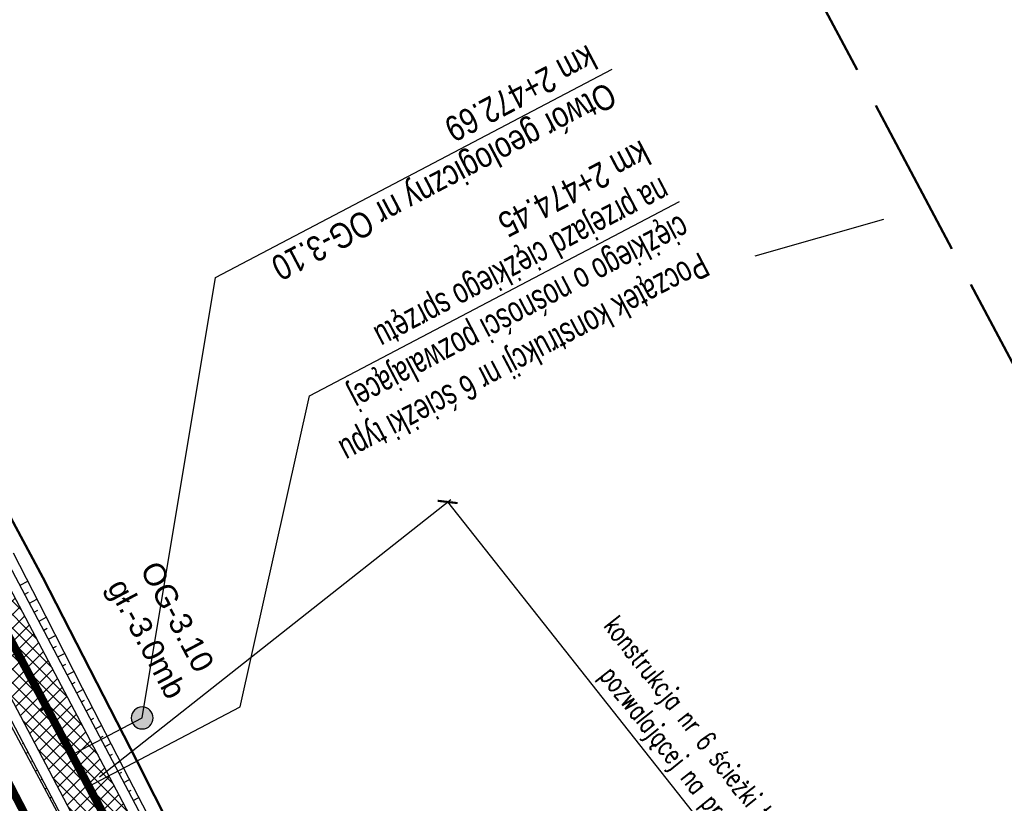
# Model space of a CAD drawing. Header units: metres. Extents: x 7529615 to 7533751, y 5721195 to 5727898.
# Tile 59 of 138: x 7530867 to 7530915, y 5725611 to 5725649. Entities that reach past the tile are written whole.
import ezdxf

# ---------------------------------------------------------------- set-up
doc = ezdxf.new("R2010")
doc.units = ezdxf.units.M
doc.header["$PDMODE"] = 1
doc.header["$PDSIZE"] = 0.3
for name, pattern in [('CENTER', [50.8, 31.75, -6.35, 6.35, -6.35]), ('CENTER2', [28.575, 19.05, -3.175, 3.175, -3.175]), ('HIDDEN', [9.525, 6.35, -3.175]), ('L_0_09', [2.5, 2, -0.5])]:
    doc.linetypes.add(name, pattern=pattern)
for name, color, linetype, lineweight, true_color in [('D-hatch-ciag-pieszo-rowerowy', 7, 'Continuous', 13, 0xff9f80), ('D-linia-podzialowa-ZRID', 7, 'Continuous', 50, 0x40ff00), ('D-podzialy-dzialek-etap-III', 7, 'Continuous', 30, 0xff0040), ('zakres-mdcp', 7, 'L_0_09', 50, 0xff05ff)]:
    doc.layers.add(name, color=color, linetype=linetype, lineweight=lineweight, true_color=true_color)
for name, color, linetype, lineweight in [('D-obrzeża', 2, 'Continuous', 30), ('D-opisy', 2, 'Continuous', 30), ('D-otw-geotechniczne-opis', 7, 'Continuous', 30), ('D-oś', 2, 'CENTER', 30), ('D-pas-drogowy', 7, 'HIDDEN', 50)]:
    doc.layers.add(name, color=color, linetype=linetype, lineweight=lineweight)
for name, color, linetype in [('D-otw-geotechniczne', 4, 'Continuous'), ('D-pobocza', 60, 'Continuous'), ('D-rowy', 160, 'Continuous'), ('D-skarpa', 2, 'Continuous'), ('D-skarpa-kreskowanie', 2, 'Continuous'), ('D-wymiary', 1, 'Continuous')]:
    doc.layers.add(name, color=color, linetype=linetype)
doc.layers.add('poprzeczki', color=7, linetype='Continuous', true_color=0x0000c7)
doc.styles.add('2mm08', font='arial.ttf', dxfattribs={"width": 0.8})
doc.styles.add('ARIAL', font='arial.ttf', dxfattribs={"height": 1})
doc.styles.add('DIMTEXT', font='simplex.shx', dxfattribs={"width": 0.7})
doc.dimstyles.new('500', dxfattribs={"dimtxt": 1, "dimasz": 0.7, "dimexe": 0.2, "dimexo": 0.5, "dimgap": 0.2, "dimtad": 1, "dimrnd": 0.005, "dimzin": 0, "dimdsep": 46, "dimtxsty": 'DIMTEXT', "dimblk": 'ARCHTICK', "dimcen": 0, "dimclrd": 256, "dimclre": 256, "dimclrt": 2, "dimadec": 5, "dimazin": 0, "dimtfac": 1, "dimtofl": 0, "dimtmove": 0, "dimatfit": 3, "dimfxl": 1, "dimtolj": 1, "dimtzin": 0, "dimlwd": -1, "dimlwe": -1, "dimarcsym": 0})

# ---------------------------------------------------------------- blocks, each defined once
blk = doc.blocks.new('_ArchTick')
at = {"color": 0, "linetype": 'ByBlock', "const_width": 0.15}
blk.add_lwpolyline([(-0.5, -0.5), (0.5, 0.5)], dxfattribs=at)
blk = doc.blocks.new('*D113')
at = {"layer": 'D-wymiary', "linetype": 'ByBlock', "transparency": 16777216}
for p, q in [((7530870.776, 5725612.12), (7530888.11, 5725625.819)), ((7530887.953, 5725625.695), (7530914.857, 5725591.651)), ((7530897.68, 5725578.076), (7530915.014, 5725591.775))]:
    blk.add_line(p, q, dxfattribs=at)
at = {"layer": 'Defpoints', "color": 0, "linetype": 'ByBlock', "lineweight": 30, "transparency": 16777216}
for p in [(7530870.384, 5725611.81), (7530914.857, 5725591.651), (7530897.288, 5725577.766)]:
    blk.add_point(p, dxfattribs=at)
at = {"layer": 'D-wymiary', "linetype": 'ByBlock', "transparency": 16777216, "xscale": 0.6999999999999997, "yscale": 0.6999999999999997, "zscale": 0.6999999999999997}
for p, rotation in [((7530887.953, 5725625.695), 128.3183766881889), ((7530914.857, 5725591.651), 308.3183766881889)]:
    blk.add_blockref('_ArchTick', p, dxfattribs=dict(at, rotation=rotation))
at = {"layer": 'D-wymiary', "color": 2, "linetype": 'ByBlock', "transparency": 16777216, "insert": (7530902.739, 5725609.727), "char_height": 1, "attachment_point": 5, "rotation": 308.3184, "style": 'DIMTEXT'}
blk.add_mtext('\\A1;konstrukcja nr 6 ścieżki typu ciężkiego o nośności \\Ppozwalającej na przejazd ciężkiego sprzętu', dxfattribs=at)
blk = doc.blocks.new('AeccTickLine')
at = {"color": 0, "linetype": 'ByBlock', "lineweight": -2}
blk.add_line((0, 1), (0, -1), dxfattribs=at)
blk = doc.blocks.new('otwor')
at = {"layer": 'D-otw-geotechniczne', "lineweight": 25}
h = blk.add_hatch(color=256, dxfattribs=at)
edge = h.paths.add_edge_path()
edge.add_arc((0, 0), 1.16, 0, 360)
blk.add_circle((0, 0), 1.16, dxfattribs=at)

msp = doc.modelspace()

# ---------------------------------------------------------------- hatches: boundary and pattern name
at = {"layer": 'D-hatch-ciag-pieszo-rowerowy'}
h = msp.add_hatch(dxfattribs=at)
h.set_pattern_fill('ANSI37', color=256, scale=0.15, style=0)
h.set_pattern_definition([(45, (0, 0), (-0.33675960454, 0.33675960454), []), (135, (0, 0), (-0.33675960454, -0.33675960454), [])])
edge = h.paths.add_edge_path()
edge.add_line((7530818.124, 5725713.249), (7530816.54, 5725710.847))
edge.add_line((7530816.54, 5725710.847), (7530819.007, 5725705.983))
edge.add_line((7530819.007, 5725705.983), (7530845.281, 5725656.022))
edge.add_line((7530845.281, 5725656.022), (7530865.098, 5725618.485))
edge.add_line((7530865.098, 5725618.485), (7530869.71, 5725609.719))
edge.add_line((7530869.71, 5725609.719), (7530876.809, 5725596.199))
edge.add_arc((7530894.516, 5725605.497), 20, 207.7039, 238.1442)
edge.add_line((7530883.96, 5725588.51), (7530886.535, 5725586.909))
edge.add_arc((7530875.98, 5725569.922), 20, 27.7039, 58.1442, ccw=False)
edge.add_line((7530893.687, 5725579.22), (7530895.076, 5725576.575))
edge.add_line((7530895.076, 5725576.575), (7530899.583, 5725578.804))
edge.add_line((7530899.583, 5725578.804), (7530895.584, 5725580.984))
edge.add_arc((7530877.877, 5725571.686), 20, 27.7039, 58.1442)
edge.add_line((7530888.433, 5725588.674), (7530885.858, 5725590.274))
edge.add_arc((7530896.413, 5725607.262), 20, 207.7039, 238.1442, ccw=False)
edge.add_line((7530878.706, 5725597.964), (7530871.923, 5725610.881))
edge.add_line((7530871.923, 5725610.881), (7530867.31, 5725619.651))
edge.add_line((7530867.31, 5725619.651), (7530847.493, 5725657.187))
edge.add_line((7530847.493, 5725657.187), (7530821.219, 5725707.149))
edge.add_line((7530821.219, 5725707.149), (7530818.124, 5725713.249))

# ---------------------------------------------------------------- linework, layer by layer
at = {"layer": 'D-linia-podzialowa-ZRID', "color": 12, "ltscale": 15, "true_color": 0xc70000}
msp.add_lwpolyline([(7530735.223, 5725875.667), (7530752.504, 5725842.155), (7530778.311, 5725793.501), (7530797.5, 5725756.382), (7530812.519, 5725728.289), (7530820.039, 5725713.16), (7530822.422, 5725710.194), (7530833.155, 5725688.801), (7530849.629, 5725656.159), (7530867.983, 5725621.964), (7530872.63, 5725612.888), (7530880.354, 5725597.595), (7530883.839, 5725593.389), (7530891.782, 5725587.763), (7530895.039, 5725584.281), (7530897.034, 5725580.941), (7530900.952, 5725579.946), (7530904.81, 5725571.977)], dxfattribs=at)
at = {"layer": 'D-obrzeża'}
for points in [[(7530899.583, 5725578.804), (7530896.833, 5725580.303, -0.131848), (7530894.957, 5725582.092, 0.117448), (7530888.433, 5725588.674), (7530885.858, 5725590.274, -0.133608), (7530878.706, 5725597.964), (7530871.923, 5725610.881), (7530867.31, 5725619.651), (7530847.493, 5725657.187), (7530831.376, 5725687.881), (7530821.219, 5725707.149)], [(7530819.007, 5725705.983), (7530829.164, 5725686.717), (7530845.281, 5725656.022), (7530865.098, 5725618.485), (7530869.71, 5725609.719), (7530876.809, 5725596.199, 0.133608), (7530883.96, 5725588.51), (7530886.535, 5725586.909, -0.133608), (7530893.687, 5725579.22), (7530895.076, 5725576.576)]]:
    msp.add_lwpolyline(points, format="xyb", dxfattribs=at)
at = {"layer": 'D-opisy'}
msp.add_lwpolyline([(7530870.125, 5725611.606), (7530877.712, 5725615.59), (7530881.135, 5725630.939), (7530899.401, 5725640.53)], dxfattribs=at)
at = {"layer": 'D-otw-geotechniczne-opis', "linetype": 'ByBlock', "lineweight": 30}
msp.add_lwpolyline([(7530869.309, 5725613.159), (7530872.88, 5725615.035), (7530876.492, 5725636.77), (7530896.08, 5725647.062)], dxfattribs=at)
at = {"layer": 'D-oś', "linetype": 'CENTER2', "lineweight": 35, "ltscale": 0.2}
msp.add_lwpolyline([(7530731.225, 5725876.244), (7530749.941, 5725840.801), (7530776.607, 5725790.321), (7530793.835, 5725757.415), (7530804.978, 5725736.313, -0.004099), (7530807.239, 5725731.945), (7530820.113, 5725706.566), (7530830.27, 5725687.299), (7530846.387, 5725656.605), (7530866.204, 5725619.068), (7530877.76, 5725597.076, 0.133536), (7530884.909, 5725589.392), (7530887.484, 5725587.792, -0.133608), (7530894.636, 5725580.102), (7530904.4, 5725561.506, -0.112773)], format="xyb", dxfattribs=at)
at = {"layer": 'D-pas-drogowy', "ltscale": 0.2, "flags": 128}
msp.add_lwpolyline([(7531633.019, 5724182.834, 0.4, 0.4, 0), (7531617.559, 5724211.608, 0.4, 0.4, 0), (7531566.784, 5724302.736, 0.4, 0.4, 0), (7531538.419, 5724356.47, 0.4, 0.4, 0), (7531526.32, 5724379.39, 0.4, 0.4, 0), (7531516.102, 5724393.607, 0.4, 0.4, 0.001485), (7531513.78, 5724396.838, 0.4, 0.4, 0), (7531501.87, 5724413.41, 0.4, 0.4, 0), (7531474.926, 5724464.508, 0.4, 0.4, 0), (7531446.2, 5724518.992, 0.4, 0.4, 0), (7531424.962, 5724559.262, 0.4, 0.4, 0), (7531398.444, 5724609.566, 0.4, 0.4, 0), (7531379.647, 5724645.216, 0.4, 0.4, 0), (7531365.23, 5724672.56, 0.4, 0.4, 0), (7531341.306, 5724717.915, 0.4, 0.4, 0), (7531312.9, 5724771.789, 0.4, 0.4, 0), (7531292.591, 5724810.307, 0.4, 0.4, 0), (7531259.392, 5724873.271, 0.4, 0.4, 0), (7531233.74, 5724921.923, 0.4, 0.4, 0), (7531203.073, 5724980.092, 0.4, 0.4, 0), (7531173.471, 5725036.225, 0.4, 0.4, 0), (7531168.27, 5725046.09, 0.4, 0.4, 0), (7531172.29, 5725062.58, 0.4, 0.4, 0), (7531166.31, 5725074.58, 0.4, 0.4, 0), (7531150.32, 5725079.6, 0.4, 0.4, 0), (7531141.5, 5725096.43, 0.4, 0.4, 0), (7531109.312, 5725157.814, 0.4, 0.4, 0), (7531086.641, 5725201.048, 0.4, 0.4, 0), (7531059.198, 5725253.384, 0.4, 0.4, 0), (7531028.207, 5725312.489, 0.4, 0.4, 0), (7530999.105, 5725367.99, 0.4, 0.4, 0), (7530956.248, 5725449.725, 0.4, 0.4, 0), (7530924.398, 5725510.464, 0.4, 0.4, 0), (7530897.51, 5725561.74, 0.4, 0.4, 0), (7530894.46, 5725566.14, 0.4, 0.4, 0), (7530892.16, 5725570.49, 0.4, 0.4, 0), (7530869.363, 5725613.307, 0.4, 0.4, 0), (7530861.694, 5725627.705, 0.4, 0.4, 0), (7530852.74, 5725644.52, 0.4, 0.4, 0), (7530831.51, 5725684.2, 0.4, 0.4, 0), (7530811.13, 5725722.52, 0.4, 0.4, 0), (7530792.348, 5725757.941, 0.4, 0.4, 0), (7530768.03, 5725803.8, 0.4, 0.4, 0), (7530748.769, 5725840.179, 0.4, 0.4, 0), (7530727.7, 5725879.97, 0.4, 0.4, 0), (7530712.098, 5725909.545, 0.4, 0.4, 0), (7530693.644, 5725944.645, 0.4, 0.4, 0), (7530665.702, 5725997.539, 0.4, 0.4, 0), (7530641.76, 5726042.88, 0.4, 0.4, 0), (7530616.5, 5726091.48, 0.4, 0.4, 0), (7530604.628, 5726114.32, 0.4, 0.4, -0.007763), (7530602.5, 5726118.43, 0.4, 0.4, 0), (7530603.992, 5726123.395, 0.4, 0.4, 0), (7530606.53, 5726131.84, 0.4, 0.4, 0), (7530603.27, 5726136.83, 0.4, 0.4, 0), (7530593.776, 5726151.369, 0.4, 0.4, 0), (7530590.203, 5726156.84, 0.4, 0.4, 0), (7530583.3, 5726167.41, 0.4, 0.4, 0), (7530580.578, 5726170.428, 0.4, 0.4, 0), (7530575.85, 5726175.67, 0.4, 0.4, 0), (7530569.01, 5726186.66, 0.4, 0.4, 0), (7530562.555, 5726199.189, 0.4, 0.4, 0), (7530555.67, 5726211.39, 0.4, 0.4, 0), (7530548.29, 5726224.23, 0.4, 0.4, 0), (7530540.58, 5726237.71, 0.4, 0.4, 0), (7530532.68, 5726252.65, 0.4, 0.4, 0), (7530524.06, 5726269.35, 0.4, 0.4, 0), (7530502.82, 5726309.91, 0.4, 0.4, 0), (7530488.83, 5726336.63, 0.4, 0.4, 0), (7530466.03, 5726380.16, 0.4, 0.4, 0), (7530438.47, 5726432.77, 0.4, 0.4, 0), (7530424.53, 5726459.09, 0.4, 0.4, 0), (7530401.63, 5726502.97, 0.4, 0.4, 0), (7530383.38, 5726538.06, 0.4, 0.4, 0), (7530353.97, 5726593.52, 0.4, 0.4, 0), (7530338.47, 5726622.74, 0.4, 0.4, 0), (7530322.01, 5726653.88, 0.4, 0.4, 0), (7530297.54, 5726700.33, 0.4, 0.4, 0), (7530287.38, 5726719.6, 0.4, 0.4, 0), (7530285.95, 5726722.316, 0.4, 0.4, 0), (7530280.26, 5726733.12, 0.4, 0.4, 0), (7530266.73, 5726758.74, 0.4, 0.4, 0), (7530260.42, 5726770.47, 0.4, 0.4, 0), (7530253.25, 5726783.82, 0.4, 0.4, 0), (7530244.95, 5726799.33, 0.4, 0.4, 0), (7530239.39, 5726808.49, 0.4, 0.4, 0), (7530238.29, 5726807.9, 0.4, 0.4, 0), (7530218.11, 5726850.67, 0.4, 0.4, 0), (7530175.907, 5726928.168, 0.4, 0.4, 0), (7530096.68, 5727076.15, 0.4, 0.4, 0), (7530094.68, 5727079.89, 0.4, 0.4, 0), (7530064.597, 5727135.523, 0.4, 0.4, 0), (7530046.731, 5727168.892, 0.4, 0.4, 0), (7530025.803, 5727208.461, 0.4, 0.4, 0), (7530012.847, 5727232.979, 0.4, 0.4, 0), (7529994.15, 5727268.45, 0.4, 0.4, 0), (7529981.671, 5727291.93, 0.4, 0.4, 0), (7529949.89, 5727351.73, 0.4, 0.4, 0), (7529924.75, 5727399.03, 0.4, 0.4, 0), (7529915.516, 5727417.1, 0.4, 0.4, 0), (7529885.83, 5727475.19, 0.4, 0.4, 0), (7529862.56, 5727519.97, 0.4, 0.4, 0), (7529852.985, 5727538.191, 0.4, 0.4, 0), (7529836.513, 5727569.511, 0.4, 0.4, 0), (7529815.369, 5727609.141, 0.4, 0.4, 0), (7529792.795, 5727651.247, 0.4, 0.4, 0), (7529774.199, 5727685.858, 0.4, 0.4, 0), (7529746.966, 5727736.059, 0.4, 0.4, 0), (7529733.92, 5727757.62, 0.4, 0.4, 0), (7529708.607, 5727806.389, 0.4, 0.4, 0), (7529688.492, 5727796.345, 0.4, 0.4, 0), (7529723.55, 5727729.88, 0.4, 0.4, 0), (7529725.42, 5727730.2, 0.4, 0.4, 0), (7529735.38, 5727711.28, 0.4, 0.4, 0), (7529739.21, 5727707.77, 0.4, 0.4, 0), (7529753.31, 5727681.13, 0.4, 0.4, 0), (7529755.178, 5727682.114, 0.4, 0.4, 0), (7529792.102, 5727611.923, 0.4, 0.4, 0), (7529811.741, 5727574.662, 0.4, 0.4, 0), (7529835.194, 5727530.193, 0.4, 0.4, 0), (7529857.56, 5727487.787, 0.4, 0.4, 0), (7529875.155, 5727454.426, 0.4, 0.4, 0), (7529890.63, 5727425.131, 0.4, 0.4, 0), (7529900.671, 5727406.159, 0.4, 0.4, 0), (7529953.284, 5727306.747, 0.4, 0.4, 0), (7529983.208, 5727250.207, 0.4, 0.4, 0), (7530015.379, 5727189.42, 0.4, 0.4, 0), (7530062.319, 5727099.625, 0.4, 0.4, 0), (7530100.06, 5727027.16, 0.4, 0.4, 0), (7530105.06, 5727018.32, 0.4, 0.4, 0), (7530143.175, 5726945.066, 0.4, 0.4, 0), (7530170.547, 5726892.961, 0.4, 0.4, 0), (7530195.92, 5726850.75, 0.4, 0.4, 0), (7530194.71, 5726849.15, 0.4, 0.4, 0), (7530197.22, 5726845.06, 0.4, 0.4, 0), (7530254.03, 5726738.21, 0.4, 0.4, 0), (7530261.371, 5726724.163, 0.4, 0.4, 0), (7530281.54, 5726685.57, 0.4, 0.4, 0), (7530289.214, 5726671.967, 0.4, 0.4, 0), (7530300.51, 5726651.778, 0.4, 0.4, 0), (7530303.939, 5726645.168, 0.4, 0.4, 0), (7530334.708, 5726583.665, 0.4, 0.4, 0), (7530397.759, 5726458.5, 0.4, 0.4, 0), (7530450.41, 5726357.28, 0.4, 0.4, 0), (7530482.4, 5726303.41, 0.4, 0.4, 0), (7530483.688, 5726301.003, 0.4, 0.4, 0), (7530491.35, 5726283.94, 0.4, 0.4, 0), (7530512.67, 5726243.78, 0.4, 0.4, 0), (7530529.43, 5726209.46, 0.4, 0.4, 0), (7530571.29, 5726130.56, 0.4, 0.4, 0), (7530581.28, 5726107.21, 0.4, 0.4, 0), (7530591.16, 5726088.44, 0.4, 0.4, 0), (7530597.42, 5726080.68, 0.4, 0.4, 0), (7530607.21, 5726063.51, 0.4, 0.4, 0), (7530610.82, 5726061.93, 0.4, 0.4, 0), (7530634.935, 5726016.147, 0.4, 0.4, 0), (7530642.914, 5726001.078, 0.4, 0.4, 0), (7530695.12, 5725902.09, 0.4, 0.4, 0), (7530708.718, 5725876.303, 0.4, 0.4, 0), (7530755.54, 5725787.51, 0.4, 0.4, 0), (7530802.56, 5725694.925, 0.4, 0.4, 0), (7530840.085, 5725624.059, 0.4, 0.4, 0), (7530865.243, 5725577.494, 0.4, 0.4, 0), (7530914.557, 5725484.684, 0.4, 0.4, 0), (7530964.182, 5725390.836, 0.4, 0.4, 0), (7531008.007, 5725307.954, 0.4, 0.4, 0), (7531059.253, 5725211.041, 0.4, 0.4, 0), (7531127.66, 5725081.67, 0.4, 0.4, 0), (7531345.12, 5724669.94, 0.4, 0.4, 0), (7531388.464, 5724586.93, 0.4, 0.4, 0), (7531412.35, 5724541.183, 0.4, 0.4, 0), (7531482.09, 5724407.62, 0.4, 0.4, 0), (7531504.02, 5724366.79, 0.4, 0.4, 0), (7531519.374, 5724337.52, 0.4, 0.4, 0), (7531563.749, 5724252.932, 0.4, 0.4, 0), (7531602.175, 5724179.681, 0.4, 0.4, 0), (7531619.177, 5724147.204, 0.4, 0.4, 0), (7531625.038, 5724135.635, 0.4, 0.4, 0), (7531656.796, 5724073.316, 0.4, 0.4, 0), (7531675.12, 5724037.36, 0.4, 0.4, 0), (7531682.71, 5724022.92, 0.4, 0.4, 0), (7531705.565, 5723979.811, 0.4, 0.4, 0), (7531736.606, 5723921.262, 0.4, 0.4, 0), (7531750.46, 5723895.13, 0.4, 0.4, 0), (7531740.77, 5723886.56, 0.4, 0.4, 0), (7531732.86, 5723885, 0.4, 0.4, 0), (7531722.18, 5723887.77, 0.4, 0.4, 0), (7531729.87, 5723862.17, 0.4, 0.4, 0), (7531742.92, 5723861.93, 0.4, 0.4, 0), (7531763.71, 5723859.52, 0.4, 0.4, 0), (7531768.42, 5723854.12, 0.4, 0.4, 0), (7531787.42, 5723817.97, 0.4, 0.4, 0), (7531795.57, 5723809.82, 0.4, 0.4, 0), (7531816.347, 5723819.85, 0.4, 0.4, 0), (7531816.347, 5723819.85, 0.4, 0.4, 0), (7531805.06, 5723843.23, 0.4, 0.4, 0), (7531803.61, 5723886.23, 0.4, 0.4, 0), (7531803.61, 5723886.23, 0.4, 0.4, 0), (7531780.08, 5723929.25, 0.4, 0.4, 0), (7531758.69, 5723936.76, 0.4, 0.4, 0), (7531749.359, 5723946.412, 0.4, 0.4, 0), (7531742.71, 5723953.29, 0.4, 0.4, 0), (7531735.177, 5723967.878, 0.4, 0.4, 0), (7531722.37, 5723992.68, 0.4, 0.4, 0), (7531705.042, 5724030.886, 0.4, 0.4, 0), (7531699.47, 5724043.17, 0.4, 0.4, 0), (7531692.69, 5724058.11, 0.4, 0.4, 0), (7531679.672, 5724084.017, 0.4, 0.4, 0), (7531674.55, 5724094.21, 0.4, 0.4, 0), (7531666.633, 5724114.003, 0.4, 0.4, 0), (7531649, 5724153.82, 0.4, 0.4, 0), (7531641.49, 5724149.34, 0.4, 0.4, 0), (7531626.04, 5724179.34, 0.4, 0.4, 0), (7531633.03, 5724182.84, 0, 0, 0)], format="xyseb", dxfattribs=at)
at = {"layer": 'D-pobocza'}
for points in [[(7530896.348, 5725580.605), (7530896.027, 5725581.217, 0.133608), (7530888.697, 5725589.099), (7530886.121, 5725590.699, -0.133608), (7530879.149, 5725598.196), (7530872.366, 5725611.113), (7530867.752, 5725619.884), (7530847.935, 5725657.42), (7530831.819, 5725688.114), (7530821.661, 5725707.382)], [(7530818.565, 5725705.75), (7530828.721, 5725686.485), (7530844.838, 5725655.79), (7530864.656, 5725618.252), (7530869.267, 5725609.486), (7530876.366, 5725595.967, 0.133608), (7530883.697, 5725588.085), (7530886.272, 5725586.485, -0.133608), (7530893.244, 5725578.988), (7530894.624, 5725576.36)]]:
    msp.add_lwpolyline(points, format="xyb", dxfattribs=at)
at = {"layer": 'D-podzialy-dzialek-etap-III'}
msp.add_lwpolyline([(7530903.126, 5725637.847), (7530909.485, 5725639.647)], dxfattribs=at)
at = {"layer": 'D-rowy', "linetype": 'HIDDEN', "ltscale": 0.1, "const_width": 0.4, "flags": 128}
msp.add_lwpolyline([(7530883.811, 5725577.738), (7530881.989, 5725581.825), (7530870.795, 5725603.155), (7530854.16, 5725635.155), (7530838.136, 5725665.424), (7530816.674, 5725707.159)], dxfattribs=at)
at = {"layer": 'D-skarpa', "linetype": 'Continuous'}
for points in [[(7530866.52, 5725623.179), (7530868.107, 5725620.073), (7530869.916, 5725616.515), (7530872.207, 5725612.071), (7530874.515, 5725607.635), (7530876.631, 5725603.099), (7530877.468, 5725601.707), (7530878.565, 5725599.473), (7530879.323, 5725597.898), (7530879.835, 5725596.989), (7530880.877, 5725595.496), (7530882.043, 5725594.1), (7530883.341, 5725592.827), (7530884.76, 5725591.691), (7530885.871, 5725590.94), (7530888.414, 5725589.288), (7530889.76, 5725588.381), (7530891.482, 5725587.047), (7530891.883, 5725586.707), (7530893.059, 5725585.539), (7530894.43, 5725583.841), (7530895.613, 5725582.009), (7530896.195, 5725580.921), (7530896.372, 5725580.589)], [(7530866.399, 5725614.667), (7530873.469, 5725601.437), (7530874.195, 5725599.987), (7530875.355, 5725597.786), (7530876.179, 5725596.245), (7530876.796, 5725595.164), (7530878.015, 5725593.36), (7530879.401, 5725591.683), (7530880.943, 5725590.146), (7530882.613, 5725588.746), (7530883.927, 5725587.81), (7530886.489, 5725586.19), (7530887.601, 5725585.424), (7530889.014, 5725584.293), (7530889.338, 5725584), (7530890.313, 5725583.031), (7530891.496, 5725581.655), (7530892.537, 5725580.165), (7530893.06, 5725579.275), (7530894.539, 5725576.318)]]:
    msp.add_lwpolyline(points, dxfattribs=at)
at = {"layer": 'D-skarpa-kreskowanie', "linetype": 'Continuous'}
for p, q in [((7530866.856, 5725621.582, 107.763), (7530867.234, 5725621.782, 107.478)), ((7530867.089, 5725621.14, 107.768), (7530867.275, 5725621.238, 107.628)), ((7530867.323, 5725620.698, 107.774), (7530867.689, 5725620.891, 107.498)), ((7530867.556, 5725620.256, 107.78), (7530867.736, 5725620.351, 107.644)), ((7530867.79, 5725619.813, 107.785), (7530868.144, 5725620, 107.518)), ((7530868.022, 5725619.371, 107.791), (7530868.196, 5725619.462, 107.66)), ((7530868.255, 5725618.928, 107.797), (7530868.597, 5725619.108, 107.539)), ((7530868.487, 5725618.486, 107.802), (7530868.656, 5725618.574, 107.675)), ((7530868.72, 5725618.043, 107.808), (7530869.051, 5725618.217, 107.559)), ((7530868.952, 5725617.6, 107.814), (7530869.115, 5725617.686, 107.691)), ((7530869.185, 5725617.158, 107.819), (7530869.504, 5725617.325, 107.579)), ((7530869.418, 5725616.715, 107.825), (7530869.574, 5725616.797, 107.707)), ((7530869.65, 5725616.273, 107.83), (7530869.958, 5725616.434, 107.599)), ((7530869.883, 5725615.83, 107.836), (7530870.035, 5725615.91, 107.722)), ((7530870.115, 5725615.387, 107.842), (7530870.416, 5725615.545, 107.615)), ((7530870.348, 5725614.945, 107.847), (7530870.496, 5725615.023, 107.736)), ((7530870.581, 5725614.502, 107.853), (7530870.874, 5725614.656, 107.632)), ((7530870.813, 5725614.059, 107.859), (7530870.958, 5725614.136, 107.749)), ((7530867.008, 5725613.776, 107.712), (7530866.956, 5725613.749, 107.672)), ((7530871.046, 5725613.617, 107.864), (7530871.332, 5725613.768, 107.648)), ((7530867.241, 5725613.334, 107.717), (7530867.14, 5725613.281, 107.641)), ((7530871.278, 5725613.174, 107.87), (7530871.42, 5725613.249, 107.763)), ((7530867.473, 5725612.891, 107.723), (7530867.424, 5725612.865, 107.686)), ((7530871.511, 5725612.732, 107.876), (7530871.791, 5725612.879, 107.665)), ((7530867.706, 5725612.449, 107.728), (7530867.611, 5725612.399, 107.657)), ((7530871.743, 5725612.289, 107.881), (7530871.882, 5725612.362, 107.777)), ((7530867.938, 5725612.006, 107.734), (7530867.893, 5725611.982, 107.7)), ((7530868.171, 5725611.563, 107.74), (7530868.082, 5725611.517, 107.673)), ((7530871.976, 5725611.846, 107.887), (7530872.249, 5725611.99, 107.681)), ((7530868.404, 5725611.121, 107.745), (7530868.361, 5725611.098, 107.713)), ((7530872.209, 5725611.404, 107.893), (7530872.344, 5725611.475, 107.79)), ((7530872.441, 5725610.961, 107.898), (7530872.711, 5725611.103, 107.695))]:
    msp.add_line(p, q, dxfattribs=at)
at = {"layer": 'zakres-mdcp', "color": 202, "lineweight": 50, "ltscale": 4, "flags": 128}
msp.add_lwpolyline([(7531758.716, 5723850.032), (7531728.332, 5723851.794), (7531693.814, 5723894.136), (7531508.569, 5724248.602), (7531193.64, 5724847.394), (7530844.997, 5725516.068), (7530405.871, 5726335.327), (7530096.993, 5726929.301), (7529784.459, 5727520.373), (7529614.644, 5727842.41), (7529717.957, 5727897.667), (7529956.258, 5727449.278), (7530409.857, 5726589.568), (7530617.799, 5726197.499), (7530696.376, 5726240.903), (7530727.021, 5726177.862), (7530650.299, 5726135.481), (7530758.301, 5725929.636), (7531064.675, 5725351.856), (7531385.887, 5724741.515), (7531581.6, 5724370.323), (7531686.001, 5724174.745), (7531797.117, 5723955.134), (7531838.087, 5723957.501), (7531858.457, 5723931.987), (7531819.328, 5723892.549), (7531820.891, 5723857.614), (7531768.235, 5723832.41), (7531758.716, 5723850.032)], dxfattribs=at)

# ---------------------------------------------------------------- block references
at = {"layer": 'D-otw-geotechniczne', "lineweight": 25, "xscale": -0.4687499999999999, "yscale": 0.4687499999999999, "zscale": 0.4687499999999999, "rotation": 309.871563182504}
msp.add_blockref('otwor', (7530872.88, 5725615.035), dxfattribs=at)
at = {"layer": 'poprzeczki', "color": 2, "linetype": 'Continuous', "lineweight": 60, "xscale": 0.25, "yscale": 0.25, "zscale": 0.25, "rotation": 297.7201250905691}
msp.add_blockref('AeccTickLine', (7530868.059, 5725615.539), dxfattribs=at)

# ---------------------------------------------------------------- texts
at = {"layer": 'D-opisy', "insert": (7530900.994, 5725636.945), "char_height": 1.25, "attachment_point": 1, "rotation": 207.7039, "style": '2mm08'}
msp.add_mtext_dynamic_manual_height_columns('\\A1;{\\W0.7;\\C2;Początek konstrukcji nr 6 ścieżki typu \\Pciężkiego o nośności pozwalającej \\Pna przejazd ciężkiego sprzętu\\P\\A0;\\W0.8;\\C256;km 2+474.45}', width=40.38155, gutter_width=6, heights=[0], dxfattribs=at)
at = {"layer": 'D-otw-geotechniczne', "linetype": 'Continuous', "insert": (7530873.723, 5725622.894), "char_height": 1.1, "attachment_point": 1, "rotation": 298, "style": 'ARIAL'}
msp.add_mtext_dynamic_manual_height_columns('OG-3.10\\Pgł.-3.0mb', width=9.91454, gutter_width=6, heights=[0], dxfattribs=at)
at = {"layer": 'D-otw-geotechniczne-opis', "linetype": 'Continuous', "insert": (7530895.637, 5725646.829), "char_height": 1.25, "attachment_point": 4, "rotation": 207.7201, "style": '2mm08'}
msp.add_mtext('Otwór geologiczny nr OG-3.10\\Pkm 2+472.69', dxfattribs=at)

# ---------------------------------------------------------------- dimensions: what is measured, and where the dimension line sits
at = {"layer": 'D-wymiary', "linetype": 'ByBlock'}
dim = msp.add_aligned_dim(p1=(7530870.384, 5725611.81), p2=(7530897.288, 5725577.766), distance=22.393, text='konstrukcja nr 6 ścieżki typu ciężkiego o nośności \\Ppozwalającej na przejazd ciężkiego sprzętu', dimstyle='500', dxfattribs=at)
dim.commit()
dim.dimension.update_dxf_attribs({"geometry": '*D113', "text_midpoint": (7530902.739, 5725609.727)})

doc.saveas('drawing.dxf')
